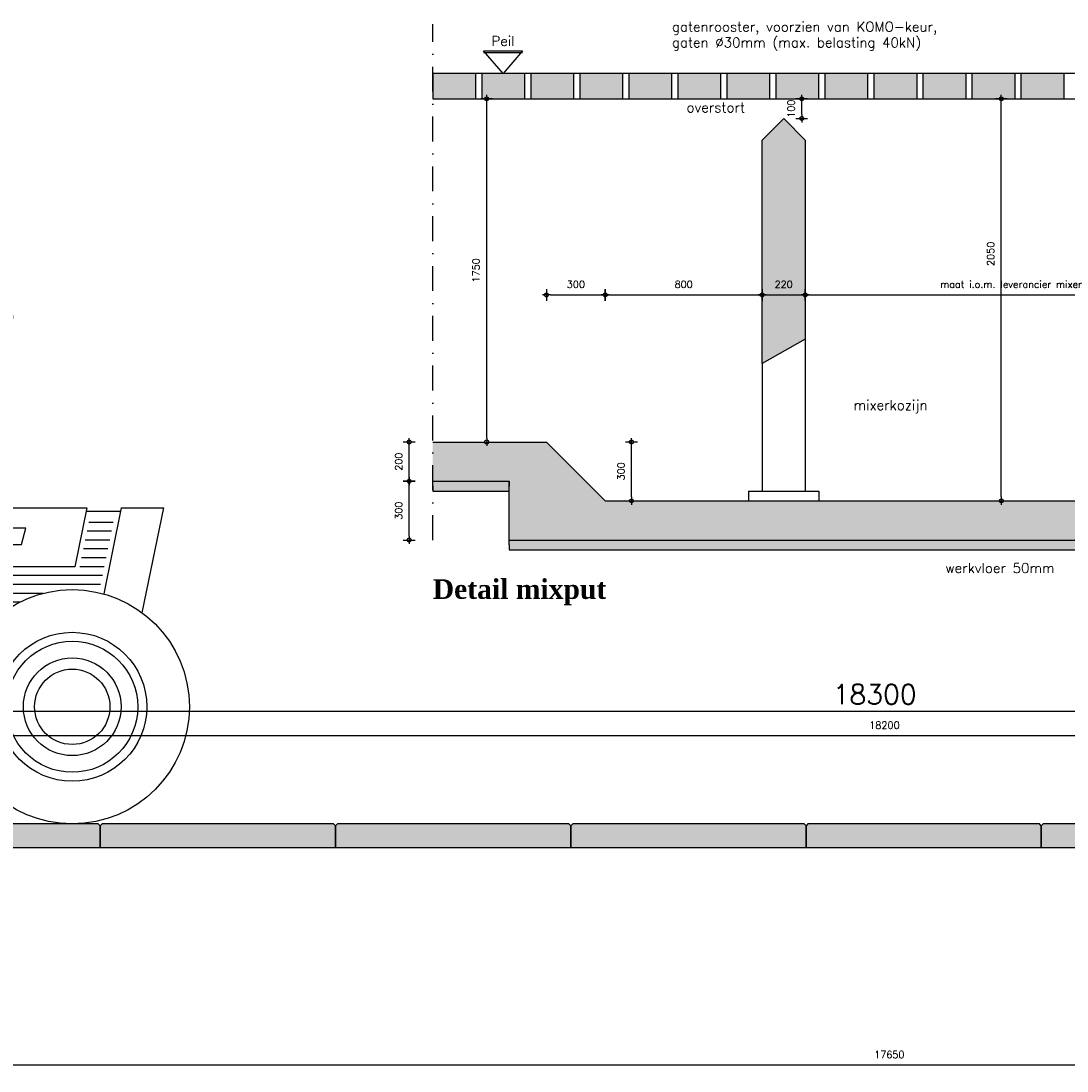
# Model space of a CAD drawing. Extents: x 0 to 38100, y 0 to 35640.
# Tile 20 of 42: x 8474 to 13809, y 14407 to 19762. Entities that reach past the tile are written whole.
import ezdxf
from ezdxf.enums import TextEntityAlignment as Align

# ---------------------------------------------------------------- set-up
doc = ezdxf.new("R2010")
doc.units = 0
doc.header["$LTSCALE"] = 20
doc.header["$PDMODE"] = 1
doc.header["$PDSIZE"] = -3
doc.linetypes.add('DASHDOT2', pattern=[12.7, 6.35, -3.175, 0, -3.175])
doc.layers.get('0').update_dxf_attribs({"linetype": 'CONTINUOUS'})
doc.layers.get('DEFPOINTS').update_dxf_attribs({"linetype": 'CONTINUOUS'})
for name, color, linetype in [('A--A16--_F123-_SOLID', 27, 'CONTINUOUS'), ('A--A23--_F123-_SOLID', 27, 'CONTINUOUS'), ('A--L$1A-_AFBREEKLIJN', 1, 'DASHDOT2'), ('A--L16--', 7, 'CONTINUOUS'), ('A--L16--_F-23-', 7, 'CONTINUOUS'), ('A--L16--_F123-', 3, 'CONTINUOUS'), ('A--L23--_F123-', 3, 'CONTINUOUS'), ('A--L92--', 7, 'CONTINUOUS'), ('A--L92--_F123-', 7, 'CONTINUOUS'), ('A--M$1A-_F123-_MAATV', 7, 'CONTINUOUS'), ('A--T$1A-_F123-_01', 7, 'CONTINUOUS'), ('A--T$1A-_F123-_0_18MM', 1, 'CONTINUOUS'), ('A--T$1A-_F123-_0_25MM', 2, 'CONTINUOUS')]:
    doc.layers.add(name, color=color, linetype=linetype)
doc.styles.add('0_25', font='ROMANS.shx', dxfattribs={"height": 50})
doc.styles.add('ALFA-0_25', font='ROMANS')
doc.styles.add('DLV5', font='TIMESBD.TTF')
doc.styles.add('MISO', font='ROMANS.shx')
doc.dimstyles.new('DLV18', dxfattribs={"dimscale": 20, "dimtxt": 1.8, "dimasz": 1, "dimexe": 0, "dimexo": 0, "dimgap": 0, "dimtad": 0, "dimdec": 0, "dimrnd": 1, "dimzin": 0, "dimtxsty": 'MISO', "dimblk1": '$DIMDLV', "dimblk2": '$DIMDLV', "dimsah": 1, "dimcen": 0, "dimse1": 1, "dimse2": 1, "dimclrd": 256, "dimclre": 256, "dimclrt": 1, "dimazin": 3, "dimtfac": 1, "dimtdec": 0, "dimtix": 1, "dimtmove": 0, "dimatfit": 3, "dimtvp": 1.5, "dimtolj": 1, "dimtzin": 0})
doc.dimstyles.new('DLV50', dxfattribs={"dimscale": 20, "dimtxt": 5, "dimasz": 1, "dimexe": 0, "dimexo": 0, "dimgap": 0, "dimtad": 0, "dimdec": 0, "dimrnd": 1, "dimzin": 0, "dimtxsty": 'MISO', "dimblk1": '$DIMDLV', "dimblk2": '$DIMDLV', "dimsah": 1, "dimcen": 0, "dimse1": 1, "dimse2": 1, "dimclrd": 256, "dimclre": 256, "dimclrt": 4, "dimazin": 3, "dimtfac": 1, "dimtdec": 0, "dimtix": 1, "dimtmove": 0, "dimatfit": 3, "dimtvp": 0.86, "dimtolj": 1, "dimtzin": 0})

# ---------------------------------------------------------------- blocks, each defined once
blk = doc.blocks.new('$DIMDLV')
at = {"color": 0}
for p, q in [((-1, 0), (1, 0)), ((0, -1.5), (0, 1.5))]:
    blk.add_line(p, q, dxfattribs=at)
blk.add_circle((0, 0), 0.5, dxfattribs=at)
blk = doc.blocks.new('*D118')
at = {"layer": 'A--M$1A-_F123-_MAATV'}
blk.add_line((3697.7, 16241.9), (21957.7, 16241.9), dxfattribs=at)
at = {"layer": 'DEFPOINTS', "color": 0}
for p in [(21977.7, 16241.9), (21977.7, 15667.4), (3677.7, 15567.4)]:
    blk.add_point(p, dxfattribs=at)
at = {"layer": 'A--M$1A-_F123-_MAATV', "xscale": 20, "yscale": 20, "zscale": 20, "rotation": 180}
blk.add_blockref('$DIMDLV', (3677.7, 16241.9), dxfattribs=at)
at = {"layer": 'A--M$1A-_F123-_MAATV', "xscale": 20, "yscale": 20, "zscale": 20}
blk.add_blockref('$DIMDLV', (21977.7, 16241.9), dxfattribs=at)
at = {"layer": 'A--M$1A-_F123-_MAATV', "color": 4, "insert": (12827.7, 16327.9), "char_height": 100, "attachment_point": 5, "style": 'MISO'}
blk.add_mtext('\\A1;18300', dxfattribs=at)
blk = doc.blocks.new('ERFVEHPL')
at = {"color": 3}
blk.add_lwpolyline([(0, 0), (1200, 0), (1200, 110), (1190, 120), (10, 120), (0, 110), (0, 0)], close=True, dxfattribs=at)
at = {"color": 16}
for points in [[(0, 0), (0, 110), (1190, 120), (10, 120)], [(1190, 120), (1200, 110), (0, 0), (1200, 0)]]:
    blk.add_solid(points, dxfattribs=at)
blk = doc.blocks.new('*D167')
at = {"layer": 'A--M$1A-_F123-_MAATV'}
blk.add_line((21707.7, 14437.4), (4097.7, 14437.4), dxfattribs=at)
at = {"layer": 'DEFPOINTS', "color": 0}
for p in [(4077.7, 14837.4), (21727.7, 14837.4), (4077.7, 14437.4)]:
    blk.add_point(p, dxfattribs=at)
at = {"layer": 'A--M$1A-_F123-_MAATV', "xscale": 20, "yscale": 20, "zscale": 20, "rotation": 180}
blk.add_blockref('$DIMDLV', (4077.7, 14437.4), dxfattribs=at)
at = {"layer": 'A--M$1A-_F123-_MAATV', "xscale": 20, "yscale": 20, "zscale": 20}
blk.add_blockref('$DIMDLV', (21727.7, 14437.4), dxfattribs=at)
at = {"layer": 'A--M$1A-_F123-_MAATV', "color": 1, "insert": (12902.7, 14491.4), "char_height": 36, "attachment_point": 5, "style": 'MISO'}
blk.add_mtext('\\A1;17650', dxfattribs=at)
blk = doc.blocks.new('QD92021-')
at = {"layer": 'A--L92--_F123-', "color": 1}
for p, q in [((688.8, 2633.8), (1171, 2633.8)), ((688.8, 2603.6), (688.8, 2633.8)), ((1171, 2633.8), (1170.8, 2601.3)), ((-350.8, 1737.2), (-24.1, 2607)), ((-24.1, 2607), (1266.7, 2600.8)), ((1266.7, 2600.8), (1184.2, 2437.9)), ((111.1, 2565.1), (241.1, 2565.1)), ((132.9, 2523.1), (262.9, 2523.1)), ((1146.2, 2523.1), (874.5, 2523.1)), ((1163.8, 2563.2), (892.1, 2563.2)), ((1956.1, 2215.2), (1990.2, 2531.6)), ((2068.8, 2512.8), (2091.8, 2529.8)), ((160.4, 2483.5), (290.5, 2483.5)), ((1116.8, 2483.5), (845.1, 2483.5)), ((2023.9, 2208.1), (2068.8, 2512.8)), ((1184.2, 2437.9), (-87.6, 2437.9)), ((284.1, 2437.9), (898.4, 993.6)), ((351.6, 2437.9), (913.2, 1117.4)), ((1364.2, 1715.8), (1048.3, 2437.9)), ((1197.1, 2252.7), (1116.1, 2437.9)), ((81.7, 2373.5), (220.9, 2373.5)), ((522.1, 2373.5), (985.8, 2373.5)), ((1217.4, 2375.2), (1262.8, 2380.2)), ((1230.7, 2142.7), (1217.4, 2375.2)), ((1262.8, 2380.2), (1295.3, 2277.4)), ((-140.3, 1847), (49, 2350.8)), ((253.1, 2352.2), (467.4, 1848.2)), ((476.1, 2303.9), (860.1, 1401)), ((1299.2, 1709.5), (1017.9, 2352.5)), ((1295.3, 2277.4), (1282, 2153.4)), ((1164.1, 2217.6), (1173.1, 2198)), ((1228.5, 2180.9), (1207.1, 2229.9)), ((1903.7, 2142.3), (1956.1, 2215.2)), ((1956.1, 2215.2), (2023.9, 2208.1)), ((2051, 2128.1), (2023.9, 2208.1)), ((1282, 2153.4), (1230.7, 2142.7)), ((1429.2, 1722.1), (1244.1, 2145.2)), ((1832.1, 1612.5), (1903.7, 2142.3)), ((2051, 2128.1), (1903.7, 2142.3)), ((1981.3, 1612.5), (2051, 2128.1)), ((1896.7, 1652.3), (1953.6, 2073.5)), ((1936.7, 1656), (1993, 2072.8)), ((796.8, 1697), (1123.8, 1878.6)), ((1123.8, 1878.6), (1134.3, 1850)), ((1134.3, 1850), (1057.7, 1692.8)), ((435.2, 1799.5), (-107.5, 1799.7)), ((-442.6, 1737.2), (582.1, 1737.2)), ((-442.6, 1669.1), (-442.6, 1737.2)), ((1016.2, 1580.3), (1283.2, 1746)), ((1203.7, 993.6), (1364.2, 1715.8)), ((1267.3, 993.6), (1429.2, 1722.1)), ((-700.8, 1477.5), (-442.6, 1669.1)), ((-442.6, 1669.1), (611.1, 1669.1)), ((796.8, 1697), (820.1, 1669)), ((820.1, 1669), (994.4, 1656.4)), ((1057.7, 1692.8), (1094.9, 1629.2)), ((1231.9, 1407.1), (1299.2, 1709.5)), ((994.4, 1656.4), (1032, 1590.1)), ((1404.9, 1612.5), (2505.7, 1612.5)), ((2505.7, 1612.5), (2444.1, 1311.6)), ((2681.4, 1612.5), (2591.4, 1172.7)), ((2681.4, 1612.5), (2896.3, 1612.5)), ((2896.3, 1612.5), (2786.7, 1077.2)), ((-353.8, 1571.1), (-508.8, 1477.5)), ((-391.5, 1498.9), (-353.8, 1571.1)), ((1058.1, 1379.7), (1016.2, 1580.3)), ((2502, 1594.6), (2677.8, 1594.6)), ((2640.6, 1537.8), (2515.9, 1537.8)), ((-700.8, 1477.5), (-700.8, 1413)), ((-508.8, 1477.5), (-700.8, 1477.5)), ((-656.9, 1413), (-656.9, 1477.5)), ((2622.1, 1447.3), (2497.4, 1447.3)), ((2631.4, 1492.6), (2506.6, 1492.6)), ((-700.8, 1413), (-656.9, 1413)), ((2612.8, 1402.1), (2488.1, 1402.1)), ((892.3, 1379.7), (1197.8, 1379.7)), ((2603.6, 1356.8), (2478.9, 1356.8)), ((1164.4, 1299.6), (835.7, 1299.6)), ((2444.1, 1311.6), (1338, 1311.6)), ((2594.3, 1311.6), (2469.6, 1311.6)), ((1168.9, 1123.5), (1198.6, 1257)), ((2585, 1266.3), (1353.5, 1266.3)), ((2575.8, 1221.1), (1343.5, 1221.1)), ((2161.3, 1130.2), (1297.7, 1130.2)), ((2282.6, 1175.8), (1333.4, 1175.8)), ((945.4, 1096.1), (1134.8, 1096.1)), ((-883.6, 1070.7), (-896.1, 1025.6)), ((-775.9, 997.8), (-896.1, 1025.6)), ((-761.9, 1046.5), (-883.6, 1070.7)), ((879.7, 993.6), (1267.3, 993.6)), ((879.7, 891.5), (879.7, 993.6)), ((1254.9, 993.6), (1254.9, 891.5)), ((1254.9, 930.7), (1935.6, 930.7)), ((879.7, 898.3), (794.6, 898.3)), ((1254.9, 891.5), (879.7, 891.5)), ((879.7, 891.5), (979.8, 482.9)), ((920.3, 891.5), (1010.8, 522.2)), ((1214.3, 891.5), (1304.9, 521.4)), ((1254.9, 896.5), (1914.2, 896.5)), ((1254.9, 891.5), (1355.3, 481.8)), ((1284.4, 771.1), (1858.4, 766.8)), ((797.5, 730.2), (919.4, 729.5)), ((960.1, 729.3), (1254.4, 727.5)), ((786.2, 649.3), (939.2, 648.9)), ((979.8, 648.7), (1273.9, 647.9)), ((777.5, 609.9), (948.8, 609.4)), ((989.5, 609.3), (1283.6, 608.4)), ((1341.7, 537.1), (1835.8, 549)), ((752.9, 528.3), (968.7, 528.3)), ((979.8, 482.9), (1355.3, 481.8)), ((1010.8, 522.2), (1304.9, 521.4)), ((-710.2, 431), (-1008.6, 352.2)), ((-983.5, 257.1), (-1008.6, 352.2)), ((-657.1, 343.3), (-983.5, 257.1))]:
    blk.add_line(p, q, dxfattribs=at)
blk.add_lwpolyline([(2091.8, 2529.8, 0.14909), (2104.1, 2533.3, 0.107086), (2116.7, 2545.8, 0.075711), (2124.3, 2563, 0.062535), (2127.6, 2585.4, 0.062535), (2125.3, 2608, 0.075711), (2118.3, 2625.5, 0.107086), (2106.3, 2638.5, 0.14909), (2094.1, 2642.5, 0.14909), (2081.8, 2639, 0.107086), (2069.2, 2626.5, 0.075711), (2061.5, 2609.3, 0.062535), (2058.3, 2586.9, 0.062535), (2060.6, 2564.3, 0.075711), (2067.6, 2546.8, 0.107086), (2079.6, 2533.8, 0.14909)], format="xyb", close=True, dxfattribs=at)
for points in [[(1812, 1425.1), (1887.2, 1425.1), (1909.9, 1508.5), (1834.6, 1508.5)], [(1907, 1425.1), (1982.2, 1425.1), (2004.9, 1508.5), (1929.6, 1508.5)], [(2002, 1425.1), (2077.2, 1425.1), (2099.9, 1508.5), (2024.6, 1508.5)], [(2097, 1425.1), (2172.2, 1425.1), (2194.9, 1508.5), (2119.6, 1508.5)]]:
    blk.add_lwpolyline(points, close=True, dxfattribs=at)
for centre, radius in [((0, 800.6), 800.6), ((0, 800.6), 495.6), ((0, 800.6), 431.4), ((2431.1, 597.3), 597.3), ((2431.1, 597.3), 379.8), ((2431.1, 597.3), 334), ((0, 800.6), 93.4), ((2431.1, 597.3), 249.2), ((2431.1, 597.3), 192.2)]:
    blk.add_circle(centre, radius, dxfattribs=at)
for centre, radius, start, end in [((2196.1, 2448.8), 221.9, 121.0137, 158.0815), ((81.7, 2338.5), 35, 90, 159.4136), ((220.9, 2338.5), 35, 23.0378, 90), ((522.1, 2323.5), 50, 90, 203.0378), ((985.8, 2338.5), 35, 23.6269, 90), ((1287.9, 2134), 149.4, 115.5385, 145.9649), ((1316.5, 2078.9), 186.5, 119.3608, 140.2718), ((-107.5, 1834.7), 35, 159.4136, 269.9814), ((435.2, 1834.5), 35, 269.9814, 23.0378), ((892.3, 1414.7), 35, 203.0378, 270), ((1197.8, 1414.7), 35, 270, 347.4703), ((1164.4, 1264.6), 35, 347.4703, 90), ((0, 800.6), 390.1, 116.3668, 133.553), ((-50.8, 1385.9), 265.7, 242.5585, 307.3613), ((0, 800.6), 390.1, 56.3668, 73.553), ((481.5, 1137.2), 265.7, 182.5585, 247.3613), ((-532.3, 1049.3), 265.7, 302.5585, 7.3613), ((945.4, 1131.1), 35, 203.0378, 270), ((1134.8, 1131.1), 35, 270, 347.4703), ((0, 800.6), 390.1, 356.3668, 13.553), ((0, 800.6), 390.1, 176.3668, 193.553), ((532.3, 551.9), 265.7, 122.5585, 187.3613), ((-481.5, 464), 265.7, 2.5585, 67.3613), ((0, 800.6), 390.1, 296.3668, 313.553), ((0, 800.6), 390.1, 236.3668, 253.553), ((50.8, 215.3), 265.7, 62.5585, 127.3613), ((-1013.5, 300), 52.3, 84.6576, 304.928)]:
    blk.add_arc(centre, radius, start, end, dxfattribs=at)
blk = doc.blocks.new('*D240')
at = {"layer": 'A--M$1A-_F123-_MAATV', "linetype": 'CONTINUOUS'}
blk.add_line((11473.7, 18365), (12233.7, 18365), dxfattribs=at)
at = {"layer": 'DEFPOINTS', "color": 0, "linetype": 'CONTINUOUS'}
for p in [(12253.7, 18365), (12253.7, 17363.7), (11453.7, 17315)]:
    blk.add_point(p, dxfattribs=at)
at = {"layer": 'A--M$1A-_F123-_MAATV', "linetype": 'CONTINUOUS', "xscale": 20, "yscale": 20, "zscale": 20, "rotation": 180}
blk.add_blockref('$DIMDLV', (11453.7, 18365), dxfattribs=at)
at = {"layer": 'A--M$1A-_F123-_MAATV', "linetype": 'CONTINUOUS', "xscale": 20, "yscale": 20, "zscale": 20}
blk.add_blockref('$DIMDLV', (12253.7, 18365), dxfattribs=at)
at = {"layer": 'A--M$1A-_F123-_MAATV', "color": 1, "linetype": 'CONTINUOUS', "insert": (11853.7, 18419), "char_height": 36, "attachment_point": 5, "style": 'MISO'}
blk.add_mtext('\\A1;800', dxfattribs=at)
blk = doc.blocks.new('*D241')
at = {"layer": 'A--M$1A-_F123-_MAATV', "linetype": 'CONTINUOUS'}
blk.add_line((11587.4, 17335), (11587.4, 17595), dxfattribs=at)
at = {"layer": 'DEFPOINTS', "color": 0, "linetype": 'CONTINUOUS'}
for p in [(11153.7, 17615), (11587.4, 17615), (11453.7, 17315)]:
    blk.add_point(p, dxfattribs=at)
at = {"layer": 'A--M$1A-_F123-_MAATV', "linetype": 'CONTINUOUS', "xscale": 20, "yscale": 20, "zscale": 20}
for p, rotation in [((11587.4, 17615), 90), ((11587.4, 17315), 270)]:
    blk.add_blockref('$DIMDLV', p, dxfattribs=dict(at, rotation=rotation))
at = {"layer": 'A--M$1A-_F123-_MAATV', "color": 1, "linetype": 'CONTINUOUS', "insert": (11533.4, 17465), "char_height": 36, "attachment_point": 5, "rotation": 90, "style": 'MISO'}
blk.add_mtext('\\A1;300', dxfattribs=at)
blk = doc.blocks.new('*U258')
at = {"layer": 'A--A16--_F123-_SOLID', "color": 11}
for points in [[(0, 0), (0, 25), (6835, 0), (6835, 25)], [(6835, 0), (6835, -25), (0, 0), (0, -25)]]:
    blk.add_solid(points, dxfattribs=at)
at = {"layer": 'A--L16--_F-23-', "color": 3, "linetype": 'CONTINUOUS'}
for points in [[(0, 0), (0, 25), (6835, 25), (6835, 0)], [(0, 0), (0, -25), (6835, -25), (6835, 0)]]:
    blk.add_lwpolyline(points, dxfattribs=at)
blk = doc.blocks.new('*D244')
at = {"layer": 'A--M$1A-_F123-_MAATV', "linetype": 'CONTINUOUS'}
blk.add_line((12493.7, 18365), (14553.7, 18365), dxfattribs=at)
at = {"layer": 'DEFPOINTS', "color": 0, "linetype": 'CONTINUOUS'}
for p in [(14573.7, 18365), (12473.7, 17363.7), (14573.7, 17315)]:
    blk.add_point(p, dxfattribs=at)
at = {"layer": 'A--M$1A-_F123-_MAATV', "linetype": 'CONTINUOUS', "xscale": 20, "yscale": 20, "zscale": 20, "rotation": 180}
blk.add_blockref('$DIMDLV', (12473.7, 18365), dxfattribs=at)
at = {"layer": 'A--M$1A-_F123-_MAATV', "linetype": 'CONTINUOUS', "xscale": 20, "yscale": 20, "zscale": 20}
blk.add_blockref('$DIMDLV', (14573.7, 18365), dxfattribs=at)
at = {"layer": 'A--M$1A-_F123-_MAATV', "color": 1, "linetype": 'CONTINUOUS', "insert": (13523.7, 18419), "char_height": 36, "attachment_point": 5, "style": 'MISO'}
blk.add_mtext('\\A1;maat i.o.m. leverancier mixer', dxfattribs=at)
blk = doc.blocks.new('*D245')
at = {"layer": 'A--M$1A-_F123-_MAATV', "linetype": 'CONTINUOUS'}
blk.add_line((12273.7, 18365), (12453.7, 18365), dxfattribs=at)
at = {"layer": 'DEFPOINTS', "color": 0, "linetype": 'CONTINUOUS'}
for p in [(12473.7, 18365), (12253.7, 17363.7), (12473.7, 17363.7)]:
    blk.add_point(p, dxfattribs=at)
at = {"layer": 'A--M$1A-_F123-_MAATV', "linetype": 'CONTINUOUS', "xscale": 20, "yscale": 20, "zscale": 20, "rotation": 180}
blk.add_blockref('$DIMDLV', (12253.7, 18365), dxfattribs=at)
at = {"layer": 'A--M$1A-_F123-_MAATV', "linetype": 'CONTINUOUS', "xscale": 20, "yscale": 20, "zscale": 20}
blk.add_blockref('$DIMDLV', (12473.7, 18365), dxfattribs=at)
at = {"layer": 'A--M$1A-_F123-_MAATV', "color": 1, "linetype": 'CONTINUOUS', "insert": (12363.7, 18419), "char_height": 36, "attachment_point": 5, "style": 'MISO'}
blk.add_mtext('\\A1;220', dxfattribs=at)
blk = doc.blocks.new('*D246')
at = {"layer": 'A--M$1A-_F123-_MAATV', "linetype": 'CONTINUOUS'}
blk.add_line((11173.7, 18365), (11433.7, 18365), dxfattribs=at)
at = {"layer": 'DEFPOINTS', "color": 0, "linetype": 'CONTINUOUS'}
for p in [(11453.7, 18365), (11153.7, 17615), (11453.7, 17315)]:
    blk.add_point(p, dxfattribs=at)
at = {"layer": 'A--M$1A-_F123-_MAATV', "linetype": 'CONTINUOUS', "xscale": 20, "yscale": 20, "zscale": 20, "rotation": 180}
blk.add_blockref('$DIMDLV', (11153.7, 18365), dxfattribs=at)
at = {"layer": 'A--M$1A-_F123-_MAATV', "linetype": 'CONTINUOUS', "xscale": 20, "yscale": 20, "zscale": 20}
blk.add_blockref('$DIMDLV', (11453.7, 18365), dxfattribs=at)
at = {"layer": 'A--M$1A-_F123-_MAATV', "color": 1, "linetype": 'CONTINUOUS', "insert": (11303.7, 18419), "char_height": 36, "attachment_point": 5, "style": 'MISO'}
blk.add_mtext('\\A1;300', dxfattribs=at)
blk = doc.blocks.new('*D247')
at = {"layer": 'A--M$1A-_F123-_MAATV', "linetype": 'CONTINUOUS'}
blk.add_line((10453.7, 17435), (10453.7, 17595), dxfattribs=at)
at = {"layer": 'DEFPOINTS', "color": 0, "linetype": 'CONTINUOUS'}
for p in [(10453.7, 17615), (10573.7, 17615), (10963.7, 17415)]:
    blk.add_point(p, dxfattribs=at)
at = {"layer": 'A--M$1A-_F123-_MAATV', "linetype": 'CONTINUOUS', "xscale": 20, "yscale": 20, "zscale": 20}
for p, rotation in [((10453.7, 17615), 90), ((10453.7, 17415), 270)]:
    blk.add_blockref('$DIMDLV', p, dxfattribs=dict(at, rotation=rotation))
at = {"layer": 'A--M$1A-_F123-_MAATV', "color": 1, "linetype": 'CONTINUOUS', "insert": (10399.7, 17515), "char_height": 36, "attachment_point": 5, "rotation": 90, "style": 'MISO'}
blk.add_mtext('\\A1;200', dxfattribs=at)
blk = doc.blocks.new('*U259')
at = {"layer": 'A--A16--_F123-_SOLID', "color": 11}
for points in [[(0, 0), (0, 25), (390, 0), (390, 25)], [(390, 0), (390, -25), (0, 0), (0, -25)]]:
    blk.add_solid(points, dxfattribs=at)
at = {"layer": 'A--L16--_F-23-', "color": 3, "linetype": 'CONTINUOUS'}
for points in [[(0, 0), (0, 25), (390, 25), (390, 0)], [(0, 0), (0, -25), (390, -25), (390, 0)]]:
    blk.add_lwpolyline(points, dxfattribs=at)
blk = doc.blocks.new('*D248')
at = {"layer": 'A--M$1A-_F123-_MAATV', "linetype": 'CONTINUOUS'}
blk.add_line((10453.7, 17135), (10453.7, 17395), dxfattribs=at)
at = {"layer": 'DEFPOINTS', "color": 0, "linetype": 'CONTINUOUS'}
for p in [(10453.7, 17415), (10963.7, 17415), (10963.7, 17115)]:
    blk.add_point(p, dxfattribs=at)
at = {"layer": 'A--M$1A-_F123-_MAATV', "linetype": 'CONTINUOUS', "xscale": 20, "yscale": 20, "zscale": 20}
for p, rotation in [((10453.7, 17415), 90), ((10453.7, 17115), 270)]:
    blk.add_blockref('$DIMDLV', p, dxfattribs=dict(at, rotation=rotation))
at = {"layer": 'A--M$1A-_F123-_MAATV', "color": 1, "linetype": 'CONTINUOUS', "insert": (10399.7, 17265), "char_height": 36, "attachment_point": 5, "rotation": 90, "style": 'MISO'}
blk.add_mtext('\\A1;300', dxfattribs=at)
blk = doc.blocks.new('*D249')
at = {"layer": 'A--M$1A-_F123-_MAATV', "linetype": 'CONTINUOUS'}
blk.add_line((13473.7, 17335), (13473.7, 19345), dxfattribs=at)
at = {"layer": 'DEFPOINTS', "color": 0, "linetype": 'CONTINUOUS'}
for p in [(13473.7, 19365), (14573.7, 19365), (11453.7, 17315)]:
    blk.add_point(p, dxfattribs=at)
at = {"layer": 'A--M$1A-_F123-_MAATV', "linetype": 'CONTINUOUS', "xscale": 20, "yscale": 20, "zscale": 20}
for p, rotation in [((13473.7, 19365), 90), ((13473.7, 17315), 270)]:
    blk.add_blockref('$DIMDLV', p, dxfattribs=dict(at, rotation=rotation))
at = {"layer": 'A--M$1A-_F123-_MAATV', "color": 1, "linetype": 'CONTINUOUS', "insert": (13419.7, 18574.5), "char_height": 36, "attachment_point": 5, "rotation": 90, "style": 'MISO'}
blk.add_mtext('\\A1;2050', dxfattribs=at)
blk = doc.blocks.new('*D250')
at = {"layer": 'A--M$1A-_F123-_MAATV', "linetype": 'CONTINUOUS'}
blk.add_line((12455.8, 19285), (12455.8, 19345), dxfattribs=at)
at = {"layer": 'DEFPOINTS', "color": 0, "linetype": 'CONTINUOUS'}
for p in [(12455.8, 19365), (14573.7, 19365), (12363.7, 19265)]:
    blk.add_point(p, dxfattribs=at)
at = {"layer": 'A--M$1A-_F123-_MAATV', "linetype": 'CONTINUOUS', "xscale": 20, "yscale": 20, "zscale": 20}
for p, rotation in [((12455.8, 19365), 90), ((12455.8, 19265), 270)]:
    blk.add_blockref('$DIMDLV', p, dxfattribs=dict(at, rotation=rotation))
at = {"layer": 'A--M$1A-_F123-_MAATV', "color": 1, "linetype": 'CONTINUOUS', "insert": (12401.8, 19315), "char_height": 36, "attachment_point": 5, "rotation": 90, "style": 'MISO'}
blk.add_mtext('\\A1;100', dxfattribs=at)
blk = doc.blocks.new('*D251')
at = {"layer": 'A--M$1A-_F123-_MAATV', "linetype": 'CONTINUOUS'}
blk.add_line((10848.9, 17635), (10848.9, 19345), dxfattribs=at)
at = {"layer": 'DEFPOINTS', "color": 0, "linetype": 'CONTINUOUS'}
for p in [(10573.7, 19365), (10848.9, 19365), (10573.7, 17615)]:
    blk.add_point(p, dxfattribs=at)
at = {"layer": 'A--M$1A-_F123-_MAATV', "linetype": 'CONTINUOUS', "xscale": 20, "yscale": 20, "zscale": 20}
for p, rotation in [((10848.9, 19365), 90), ((10848.9, 17615), 270)]:
    blk.add_blockref('$DIMDLV', p, dxfattribs=dict(at, rotation=rotation))
at = {"layer": 'A--M$1A-_F123-_MAATV', "color": 1, "linetype": 'CONTINUOUS', "insert": (10794.9, 18490), "char_height": 36, "attachment_point": 5, "rotation": 90, "style": 'MISO'}
blk.add_mtext('\\A1;1750', dxfattribs=at)
blk = doc.blocks.new('*D289')
at = {"layer": 'A--M$1A-_F123-_MAATV'}
blk.add_line((21957.7, 16116.9), (3797.7, 16116.9), dxfattribs=at)
at = {"layer": 'DEFPOINTS', "color": 0}
for p in [(3777.7, 16116.9), (21977.7, 15707.4), (3777.7, 15437.4)]:
    blk.add_point(p, dxfattribs=at)
at = {"layer": 'A--M$1A-_F123-_MAATV', "xscale": 20, "yscale": 20, "zscale": 20, "rotation": 180}
blk.add_blockref('$DIMDLV', (3777.7, 16116.9), dxfattribs=at)
at = {"layer": 'A--M$1A-_F123-_MAATV', "xscale": 20, "yscale": 20, "zscale": 20}
blk.add_blockref('$DIMDLV', (21977.7, 16116.9), dxfattribs=at)
at = {"layer": 'A--M$1A-_F123-_MAATV', "color": 1, "insert": (12877.7, 16170.9), "char_height": 36, "attachment_point": 5, "style": 'MISO'}
blk.add_mtext('\\A1;18200', dxfattribs=at)

msp = doc.modelspace()

# ---------------------------------------------------------------- hatches: boundary and pattern name
at = {"layer": 'A--A23--_F123-_SOLID', "linetype": 'CONTINUOUS'}
for points in [[(10573.7, 19365), (10793.7, 19365), (10793.7, 19495), (10573.7, 19495)], [(10823.7, 19365), (11043.7, 19365), (11043.7, 19495), (10823.7, 19495)], [(11073.7, 19365), (11293.7, 19365), (11293.7, 19495), (11073.7, 19495)], [(11323.7, 19365), (11543.7, 19365), (11543.7, 19495), (11323.7, 19495)], [(11573.7, 19365), (11793.7, 19365), (11793.7, 19495), (11573.7, 19495)], [(11823.7, 19365), (12043.7, 19365), (12043.7, 19495), (11823.7, 19495)], [(12073.7, 19365), (12293.7, 19365), (12293.7, 19495), (12073.7, 19495)], [(12323.7, 19365), (12543.7, 19365), (12543.7, 19495), (12323.7, 19495)], [(12573.7, 19365), (12793.7, 19365), (12793.7, 19495), (12573.7, 19495)], [(12823.7, 19365), (13043.7, 19365), (13043.7, 19495), (12823.7, 19495)], [(13073.7, 19365), (13293.7, 19365), (13293.7, 19495), (13073.7, 19495)], [(13323.7, 19365), (13543.7, 19365), (13543.7, 19495), (13323.7, 19495)], [(13573.7, 19365), (13793.7, 19365), (13793.7, 19495), (13573.7, 19495)]]:
    msp.add_hatch(color=27, dxfattribs=at).paths.add_polyline_path(points)

# ---------------------------------------------------------------- linework, layer by layer
at = {"layer": 'A--A16--_F123-_SOLID', "color": 27, "linetype": 'CONTINUOUS'}
for points in [[(10573.7, 17415), (10573.7, 17615), (10963.7, 17415), (11153.7, 17615)], [(10963.7, 17415), (11153.7, 17615), (10963.7, 17115), (11453.7, 17315)], [(10963.7, 17115), (11453.7, 17315), (17798.7, 17115), (17798.7, 17315)]]:
    msp.add_solid(points, dxfattribs=at)
at = {"layer": 'A--A23--_F123-_SOLID', "color": 27, "linetype": 'CONTINUOUS'}
for points in [[(12253.7, 18015), (12363.7, 19265), (12253.7, 18015), (12253.7, 19155)], [(12473.7, 19155), (12363.7, 19265), (12473.7, 18139.4), (12253.7, 18015)]]:
    msp.add_solid(points, dxfattribs=at)
at = {"layer": 'A--L$1A-_AFBREEKLIJN', "linetype": 'DASHDOT2'}
msp.add_lwpolyline([(10573.7, 17115), (10573.7, 19745)], dxfattribs=at)
at = {"layer": 'A--L16--_F123-', "color": 1}
for p, q in [((12473.7, 18139.4), (12473.7, 17363.7)), ((12253.7, 18015), (12253.7, 17363.7)), ((12183.7, 17363.7), (12543.7, 17363.7)), ((12183.7, 17363.7), (12183.7, 17315)), ((12543.7, 17363.7), (12543.7, 17315))]:
    msp.add_line(p, q, dxfattribs=at)
at = {"layer": 'A--L16--_F123-', "color": 3}
for p, q in [((10573.7, 17615), (11153.7, 17615)), ((11453.7, 17315), (11153.7, 17615)), ((10573.7, 17415), (10963.7, 17415)), ((10963.7, 17115), (10963.7, 17415)), ((11453.7, 17315), (17248.7, 17315)), ((10963.7, 17115), (17798.7, 17115))]:
    msp.add_line(p, q, dxfattribs=at)
msp.add_lwpolyline([(12253.7, 18015), (12253.7, 19155), (12363.7, 19265), (12473.7, 19155), (12473.7, 18139.4)], close=True, dxfattribs=at)
at = {"layer": 'A--L23--_F123-', "color": 1, "linetype": 'CONTINUOUS'}
msp.add_lwpolyline([(10573.7, 19365), (14573.7, 19365), (14573.7, 19495), (10573.7, 19495)], close=True, dxfattribs=at)
at = {"layer": 'A--L23--_F123-', "color": 3, "linetype": 'CONTINUOUS'}
for points in [[(10573.7, 19365), (10793.7, 19365), (10793.7, 19495), (10573.7, 19495)], [(10823.7, 19365), (11043.7, 19365), (11043.7, 19495), (10823.7, 19495)], [(11073.7, 19365), (11293.7, 19365), (11293.7, 19495), (11073.7, 19495)], [(11323.7, 19365), (11543.7, 19365), (11543.7, 19495), (11323.7, 19495)], [(11573.7, 19365), (11793.7, 19365), (11793.7, 19495), (11573.7, 19495)], [(11823.7, 19365), (12043.7, 19365), (12043.7, 19495), (11823.7, 19495)], [(12073.7, 19365), (12293.7, 19365), (12293.7, 19495), (12073.7, 19495)], [(12323.7, 19365), (12543.7, 19365), (12543.7, 19495), (12323.7, 19495)], [(12573.7, 19365), (12793.7, 19365), (12793.7, 19495), (12573.7, 19495)], [(12823.7, 19365), (13043.7, 19365), (13043.7, 19495), (12823.7, 19495)], [(13073.7, 19365), (13293.7, 19365), (13293.7, 19495), (13073.7, 19495)], [(13323.7, 19365), (13543.7, 19365), (13543.7, 19495), (13323.7, 19495)], [(13573.7, 19365), (13793.7, 19365), (13793.7, 19495), (13573.7, 19495)]]:
    msp.add_lwpolyline(points, close=True, dxfattribs=at)
at = {"layer": 'A--T$1A-_F123-_0_18MM', "linetype": 'CONTINUOUS'}
for points in [[(11674, 19495, 0, 13.3, 0), (11674, 19533.8, 0, 0, 0), (11674, 19726.6, 0, 0, 0), (11789.2, 19726.6, 0, 0, 0)], [(13003.9, 17065, 0, 13, 0), (13026.5, 17032, 0, 0, 0), (13071.1, 16966.8, 0, 0, 0), (13171.5, 16966.8, 0, 0, 0)]]:
    msp.add_lwpolyline(points, format="xyseb", dxfattribs=at)
at = {"layer": 'A--T$1A-_F123-_0_25MM', "color": 8, "linetype": 'CONTINUOUS'}
msp.add_line((11031.1, 19599.6), (10832.4, 19599.6), dxfattribs=at)
msp.add_lwpolyline([(11032.4, 19609.7), (10932.4, 19495), (10832.4, 19609.7)], close=True, dxfattribs=at)
at = {"layer": 'A--T$1A-_F123-_0_25MM', "color": 1, "linetype": 'CONTINUOUS'}
for points in [[(12359.7, 19315, 0, 13, 0), (12319.7, 19315, 0, 0, 0), (12201.4, 19315, 0, 0, 0)], [(12473.7, 17798.2, 0, 13, 0), (12513.7, 17798.2, 0, 0, 0), (12686.2, 17798.2, 0, 0, 0)]]:
    msp.add_lwpolyline(points, format="xyseb", dxfattribs=at)

# ---------------------------------------------------------------- block references
for p in [(7677.7, 15547.4), (8877.7, 15547.4), (10077.7, 15547.4), (11277.7, 15547.4), (12477.7, 15547.4), (13677.7, 15547.4)]:
    msp.add_blockref('ERFVEHPL', p)
at = {"layer": 'A--L16--', "color": 9}
for name, p in [('*U259', (10573.7, 17390)), ('*U258', (10963.7, 17090))]:
    msp.add_blockref(name, p, dxfattribs=at)
at = {"layer": 'A--L92--'}
msp.add_blockref('QD92021-', (6304.2, 15667.4), dxfattribs=at)

# ---------------------------------------------------------------- texts
at = {"layer": 'A--T$1A-_F123-_01', "linetype": 'CONTINUOUS', "style": 'DLV5'}
msp.add_text('Detail mixput', height=100, dxfattribs=at).set_placement((10573.7, 16815))
at = {"layer": 'A--T$1A-_F123-_0_25MM', "linetype": 'CONTINUOUS'}
for s, style, p in [('gatenrooster, voorzien van KOMO-keur,', '0_25', (11794.2, 19707.6)), ('gaten %%c30mm (max. belasting 40kN)', '0_25', (11794.2, 19627.6)), ('overstort ', 'ALFA-0_25', (11868.6, 19296.1)), ('mixerkozijn', 'ALFA-0_25', (12719.9, 17778.1)), ('werkvloer 50mm', '0_25', (13188.5, 16947.4))]:
    msp.add_text(s, height=50, dxfattribs=dict(at, style=style)).set_placement(p)
at = {"layer": 'A--T$1A-_F123-_0_25MM', "linetype": 'CONTINUOUS', "style": '0_25'}
msp.add_text('Peil', height=50, dxfattribs=at).set_placement((10932.4, 19661.2), align=Align.MIDDLE)

# ---------------------------------------------------------------- dimensions: what is measured, and where the dimension line sits
at = {"layer": 'A--M$1A-_F123-_MAATV', "linetype": 'CONTINUOUS'}
for base, p1, p2, angle, picture, middle in [((10848.9, 19365), (10573.7, 17615), (10573.7, 19365), 270, '*D251', (10794.9, 18490)), ((12455.8, 19365), (12363.7, 19265), (14573.7, 19365), 270, '*D250', (12401.8, 19315)), ((11453.7, 18365), (11153.7, 17615), (11453.7, 17315), 180, '*D246', (11303.7, 18419)), ((12253.7, 18365), (11453.7, 17315), (12253.7, 17363.7), 180, '*D240', (11853.7, 18419)), ((12473.7, 18365), (12253.7, 17363.7), (12473.7, 17363.7), 180, '*D245', (12363.7, 18419)), ((10453.7, 17615), (10963.7, 17415), (10573.7, 17615), 90, '*D247', (10399.7, 17515)), ((11587.4, 17615), (11453.7, 17315), (11153.7, 17615), 90, '*D241', (11533.4, 17465)), ((10453.7, 17415), (10963.7, 17115), (10963.7, 17415), 90, '*D248', (10399.7, 17265))]:
    dim = msp.add_linear_dim(base=base, p1=p1, p2=p2, angle=angle, dimstyle='DLV18', dxfattribs=at)
    dim.commit()
    dim.dimension.update_dxf_attribs({"geometry": picture, "text_midpoint": middle})
dim = msp.add_linear_dim(base=(13473.7, 19365), p1=(11453.7, 17315), p2=(14573.7, 19365), angle=270, dimstyle='DLV18', dxfattribs=at)
dim.commit()
dim.dimension.update_dxf_attribs({"geometry": '*D249', "text_midpoint": (13473.7, 18574.5), "dimtype": 160})
dim = msp.add_linear_dim(base=(14573.7, 18365), p1=(12473.7, 17363.7), p2=(14573.7, 17315), angle=180, text='maat i.o.m. leverancier mixer', dimstyle='DLV18', dxfattribs=at)
dim.commit()
dim.dimension.update_dxf_attribs({"geometry": '*D244', "text_midpoint": (13523.7, 18419)})
at = {"layer": 'A--M$1A-_F123-_MAATV'}
for base, p1, p2, dimstyle, picture, middle in [((21977.7, 16241.9), (3677.7, 15567.4), (21977.7, 15667.4), 'DLV50', '*D118', (12827.7, 16327.9)), ((3777.7, 16116.9), (21977.7, 15707.4), (3777.7, 15437.4), 'DLV18', '*D289', (12877.7, 16170.9)), ((4077.7, 14437.4), (21727.7, 14837.4), (4077.7, 14837.4), 'DLV18', '*D167', (12902.7, 14491.4))]:
    dim = msp.add_linear_dim(base=base, p1=p1, p2=p2, dimstyle=dimstyle, dxfattribs=at)
    dim.commit()
    dim.dimension.update_dxf_attribs({"geometry": picture, "text_midpoint": middle})

doc.saveas('drawing.dxf')
